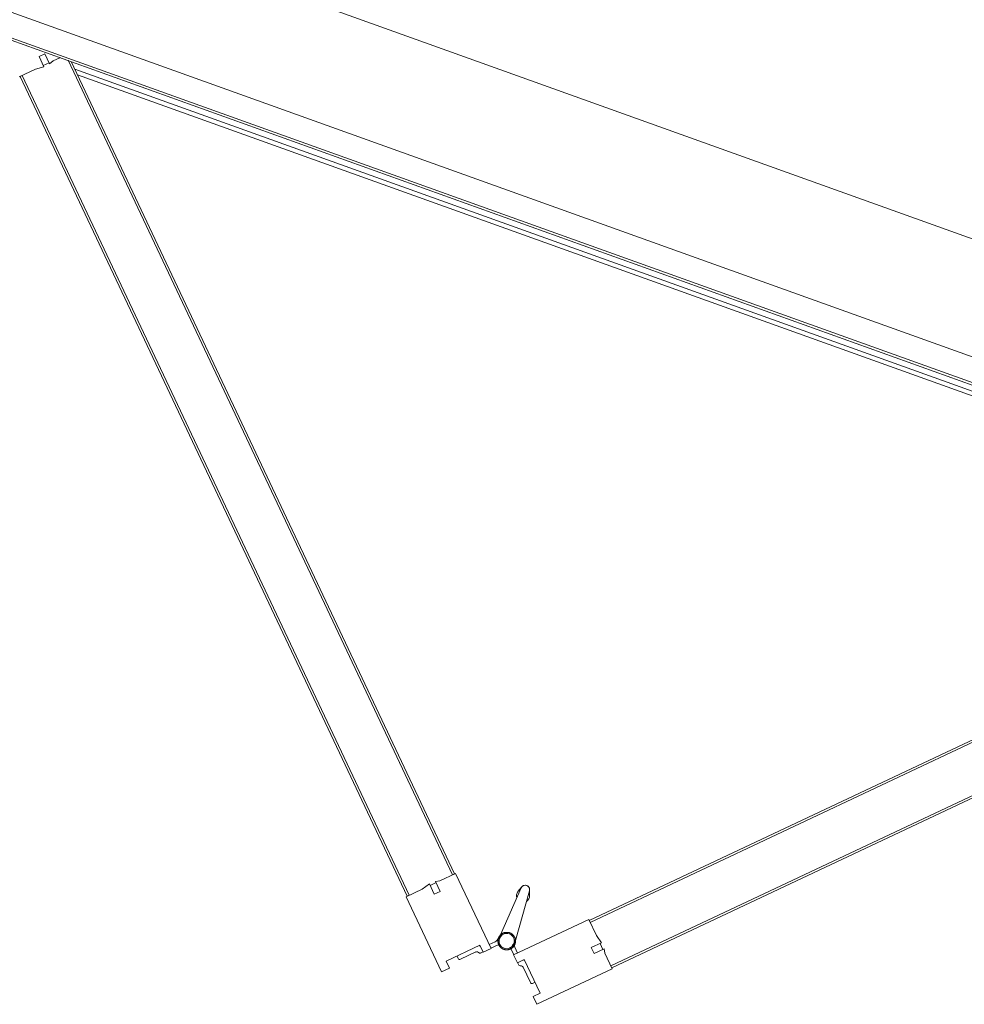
# Model space of a CAD drawing. Header units: millimetres. Extents: x 1512 to 2105, y 794 to 1149.
# Tile 9 of 256: x 1575.174 to 1576.038, y 1102.52 to 1103.42. Entities that reach past the tile are written whole.
import ezdxf

# ---------------------------------------------------------------- set-up
doc = ezdxf.new("R2010")
doc.units = ezdxf.units.MM
doc.layers.add('A-DOOR', color=31, linetype='Continuous', lineweight=9)

# ---------------------------------------------------------------- blocks, each defined once
blk = doc.blocks.new('5-panel_Bi-fold_external_door_10806 - Type 1-239811-زیرزمین')
at = {"layer": 'A-DOOR'}
for p, q in [((-1.53053, 0.69494), (-1.53619, 0.68928)), ((-1.47679, 0.6412), (-1.53053, 0.69494)), ((-1.62266, 0.69343), (-1.6764, 0.63969)), ((-1.61699, 0.68777), (-1.62266, 0.69343)), ((-1.62195, 0.68282), (-1.61699, 0.68777)), ((-1.53619, 0.68928), (-1.53124, 0.68433)), ((-1.59791, 0.65879), (-1.62195, 0.68282)), ((-1.61243, 0.67683), (-1.61419, 0.67507)), ((-1.61243, 0.67683), (-1.61419, 0.67507)), ((-1.61243, 0.67683), (-1.61419, 0.67507)), ((-1.5992, 0.66573), (-1.6103, 0.67683)), ((-1.53124, 0.68433), (-1.55527, 0.6603)), ((-1.54287, 0.67836), (-1.55398, 0.66725)), ((-1.53898, 0.67659), (-1.54075, 0.67836)), ((-1.53898, 0.67659), (-1.54075, 0.67836)), ((-1.53898, 0.67659), (-1.54075, 0.67836)), ((-1.64104, 0.60434), (-1.5873, 0.65808)), ((-1.59296, 0.66374), (-1.59791, 0.65879)), ((-1.59314, 0.66356), (-1.59456, 0.66499)), ((-1.5873, 0.65808), (-1.59296, 0.66374)), ((-1.58205, 0.65247), (-1.58748, 0.6579)), ((-1.56571, 0.65941), (-1.57126, 0.65386)), ((-1.56023, 0.66525), (-1.56589, 0.65959)), ((-1.56589, 0.65959), (-1.51215, 0.60585)), ((-1.55527, 0.6603), (-1.56023, 0.66525)), ((-1.55861, 0.66651), (-1.56005, 0.66507)), ((-1.59013, 0.65525), (-1.58585, 0.65096)), ((-1.57061, 0.65305), (-1.57081, 0.65331)), ((-1.57061, 0.65305), (-1.57081, 0.65331)), ((-1.57061, 0.65305), (-1.57081, 0.65331)), ((-1.57061, 0.65305), (-1.57081, 0.65331)), ((-1.57061, 0.65305), (-1.57081, 0.65331)), ((-1.57061, 0.65305), (-1.57081, 0.65331)), ((-1.57061, 0.65305), (-1.57081, 0.65331)), ((-1.57061, 0.65305), (-1.57081, 0.65331)), ((-1.57061, 0.65305), (-1.57081, 0.65331)), ((-1.56733, 0.65249), (-1.56306, 0.65676)), ((-1.6764, 0.63969), (-1.66524, 0.62854)), ((-1.58438, 0.64504), (-1.58108, 0.59801)), ((-1.57309, 0.59801), (-1.56979, 0.64504)), ((-1.48834, 0.62965), (-1.47679, 0.6412)), ((-1.47891, 0.63908), (-1.4775, 0.6405)), ((-1.4775, 0.6405), (-0.89117, 0.05416)), ((-1.67569, 0.63899), (-2.26202, 0.05265)), ((-1.67427, 0.63757), (-2.26061, 0.05124)), ((-1.67569, 0.63899), (-1.67427, 0.63757)), ((-1.66318, 0.62497), (-1.65606, 0.6321)), ((-1.65606, 0.6321), (-1.65182, 0.62785)), ((-1.47891, 0.63908), (-0.89258, 0.05275)), ((-1.66524, 0.62854), (-1.66318, 0.62497)), ((-1.66243, 0.62573), (-1.65819, 0.62148)), ((-1.65182, 0.62785), (-1.65918, 0.6205)), ((-1.50455, 0.62618), (-1.50031, 0.63043)), ((-1.49743, 0.61906), (-1.50455, 0.62618)), ((-1.50031, 0.63043), (-1.49295, 0.62307)), ((-1.49818, 0.61982), (-1.49394, 0.62406)), ((-1.49295, 0.62307), (-1.48834, 0.62965)), ((-1.65918, 0.6205), (-1.65259, 0.61589)), ((-1.65259, 0.61589), (-1.64104, 0.60434)), ((-1.51215, 0.60585), (-1.50099, 0.617)), ((-1.50099, 0.617), (-1.49743, 0.61906)), ((-1.64316, 0.60646), (-2.22393, 0.0257)), ((-1.64175, 0.60504), (-2.2211, 0.02569)), ((-1.64316, 0.60646), (-1.64175, 0.60504)), ((-1.51144, 0.60656), (-1.51003, 0.60797)), ((-1.51144, 0.60656), (-0.93035, 0.02546)), ((-1.51003, 0.60797), (-0.92752, 0.02546)), ((-1.58275, 0.6023), (-1.58086, 0.59696)), ((-1.58275, 0.6023), (-1.58108, 0.59801)), ((-1.58086, 0.59696), (-1.58275, 0.6023)), ((-1.58086, 0.59696), (-1.58096, 0.59743)), ((-1.57331, 0.59696), (-1.57142, 0.6023)), ((-1.57142, 0.6023), (-1.57331, 0.59696)), ((-1.57331, 0.59696), (-1.57321, 0.59743)), ((-1.57142, 0.6023), (-1.57309, 0.59801)), ((-0.89046, 0.05487), (-0.90201, 0.04332)), ((-0.89117, 0.05416), (-0.89258, 0.05275)), ((-0.90761, 0.03772), (-0.91185, 0.03348)), ((-0.90201, 0.04332), (-0.90859, 0.03871)), ((-0.90859, 0.03871), (-0.90124, 0.03136)), ((-2.21569, 0.0311), (-0.93598, 0.0311)), ((-0.93998, 0.0351), (-2.21169, 0.0351)), ((-0.91466, 0.03067), (-0.91987, 0.02546)), ((-0.9126, 0.03424), (-0.91466, 0.03067)), ((-0.90548, 0.02711), (-0.9126, 0.03424)), ((-0.90124, 0.03136), (-0.90548, 0.02711)), ((2.581, 0.0259), (-2.331, 0.0259)), ((2.581, 0.0237), (-2.331, 0.0237)), ((-2.331, 0.0016), (2.581, 0.0016)), ((-2.331, -0.1), (2.581, -0.1))]:
    blk.add_line(p, q, dxfattribs=at)
at = {"layer": 'A-DOOR', "flags": 128}
for points in [[(-1.57708, 0.65634), (-1.5774, 0.65634), (-1.57772, 0.65632), (-1.57804, 0.65629), (-1.57836, 0.65624), (-1.57867, 0.65618), (-1.57898, 0.65611), (-1.57929, 0.65603), (-1.5796, 0.65594), (-1.5799, 0.65583), (-1.5802, 0.65571), (-1.58049, 0.65558), (-1.58078, 0.65544), (-1.58106, 0.65529), (-1.58133, 0.65512), (-1.5816, 0.65495), (-1.58186, 0.65476), (-1.58211, 0.65456), (-1.58236, 0.65436), (-1.58259, 0.65414), (-1.58282, 0.65392), (-1.58304, 0.65368), (-1.58325, 0.65344), (-1.58345, 0.65319), (-1.58364, 0.65293), (-1.58381, 0.65266), (-1.58398, 0.65239), (-1.58414, 0.65211), (-1.58428, 0.65183), (-1.58442, 0.65154), (-1.58454, 0.65124), (-1.58465, 0.65094), (-1.58475, 0.65064), (-1.58483, 0.65033), (-1.58491, 0.65002), (-1.58497, 0.6497), (-1.58501, 0.64939), (-1.58505, 0.64907), (-1.58507, 0.64875), (-1.58508, 0.64843), (-1.58508, 0.64811), (-1.58506, 0.64779), (-1.58504, 0.64747), (-1.58499, 0.64715), (-1.58494, 0.64684), (-1.58487, 0.64652), (-1.58479, 0.64621), (-1.5847, 0.64591), (-1.5846, 0.64561), (-1.58448, 0.64531), (-1.58436, 0.64501), (-1.58422, 0.64473), (-1.58407, 0.64444), (-1.58391, 0.64417), (-1.58373, 0.6439), (-1.58355, 0.64363), (-1.58336, 0.64338), (-1.58315, 0.64313), (-1.58294, 0.64289), (-1.58272, 0.64266), (-1.58249, 0.64244), (-1.58225, 0.64223), (-1.582, 0.64203), (-1.58174, 0.64184), (-1.58148, 0.64166), (-1.58121, 0.64149), (-1.58093, 0.64133), (-1.58065, 0.64118), (-1.58036, 0.64104), (-1.58006, 0.64092), (-1.57976, 0.6408), (-1.57946, 0.6407), (-1.57915, 0.64061), (-1.57884, 0.64054), (-1.57853, 0.64047), (-1.57821, 0.64042), (-1.57789, 0.64038), (-1.57758, 0.64036), (-1.57726, 0.64034), (-1.57708, 0.64034)], [(-1.58454, 0.65124), (-1.58465, 0.65094), (-1.58475, 0.65064), (-1.58483, 0.65033), (-1.58491, 0.65002), (-1.58497, 0.6497), (-1.58501, 0.64939), (-1.58505, 0.64907), (-1.58507, 0.64875), (-1.58508, 0.64843), (-1.58508, 0.64811), (-1.58506, 0.64779), (-1.58504, 0.64747), (-1.58499, 0.64715), (-1.58494, 0.64684), (-1.58487, 0.64652), (-1.58479, 0.64621), (-1.5847, 0.64591), (-1.5846, 0.64561), (-1.58448, 0.64531)], [(-1.58454, 0.65124), (-1.58465, 0.65094), (-1.58475, 0.65064), (-1.58483, 0.65033), (-1.58491, 0.65002), (-1.58497, 0.6497), (-1.58501, 0.64939), (-1.58505, 0.64907), (-1.58507, 0.64875), (-1.58508, 0.64843), (-1.58508, 0.64811), (-1.58506, 0.64779), (-1.58504, 0.64747), (-1.58499, 0.64715), (-1.58494, 0.64684), (-1.58487, 0.64652), (-1.58479, 0.64621), (-1.5847, 0.64591), (-1.5846, 0.64561), (-1.58448, 0.64531)], [(-1.58454, 0.65124), (-1.58465, 0.65094), (-1.58475, 0.65064), (-1.58483, 0.65033), (-1.58491, 0.65002), (-1.58497, 0.6497), (-1.58501, 0.64939), (-1.58505, 0.64907), (-1.58507, 0.64875), (-1.58508, 0.64843), (-1.58508, 0.64811), (-1.58506, 0.64779), (-1.58504, 0.64747), (-1.58499, 0.64715), (-1.58494, 0.64684), (-1.58487, 0.64652), (-1.58479, 0.64621), (-1.5847, 0.64591), (-1.5846, 0.64561), (-1.58448, 0.64531)], [(-1.58454, 0.65124), (-1.58465, 0.65094), (-1.58475, 0.65064), (-1.58483, 0.65033), (-1.58491, 0.65002), (-1.58497, 0.6497), (-1.58501, 0.64939), (-1.58505, 0.64907), (-1.58507, 0.64875), (-1.58508, 0.64843), (-1.58508, 0.64811), (-1.58506, 0.64779), (-1.58504, 0.64747), (-1.58499, 0.64715), (-1.58494, 0.64684), (-1.58487, 0.64652), (-1.58479, 0.64621), (-1.5847, 0.64591), (-1.5846, 0.64561), (-1.58448, 0.64531)], [(-1.58454, 0.65124), (-1.58465, 0.65094), (-1.58475, 0.65064), (-1.58483, 0.65033), (-1.58491, 0.65002), (-1.58497, 0.6497), (-1.58501, 0.64939), (-1.58505, 0.64907), (-1.58507, 0.64875), (-1.58508, 0.64843), (-1.58508, 0.64811), (-1.58506, 0.64779), (-1.58504, 0.64747), (-1.58499, 0.64715), (-1.58494, 0.64684), (-1.58487, 0.64652), (-1.58479, 0.64621), (-1.5847, 0.64591), (-1.5846, 0.64561), (-1.58448, 0.64531)], [(-1.58454, 0.65124), (-1.58465, 0.65094), (-1.58475, 0.65064), (-1.58483, 0.65033), (-1.58491, 0.65002), (-1.58497, 0.6497), (-1.58501, 0.64939), (-1.58505, 0.64907), (-1.58507, 0.64875), (-1.58508, 0.64843), (-1.58508, 0.64811), (-1.58506, 0.64779), (-1.58504, 0.64747), (-1.58499, 0.64715), (-1.58494, 0.64684), (-1.58487, 0.64652), (-1.58479, 0.64621), (-1.5847, 0.64591), (-1.5846, 0.64561), (-1.58448, 0.64531), (-1.58436, 0.64501), (-1.58422, 0.64473), (-1.58407, 0.64444), (-1.58391, 0.64417), (-1.58373, 0.6439), (-1.58355, 0.64363), (-1.58336, 0.64338), (-1.58315, 0.64313), (-1.58294, 0.64289), (-1.58272, 0.64266), (-1.58249, 0.64244), (-1.58225, 0.64223), (-1.582, 0.64203), (-1.58174, 0.64184), (-1.58148, 0.64166), (-1.58121, 0.64149), (-1.58093, 0.64133), (-1.58065, 0.64118), (-1.58036, 0.64104)], [(-1.58454, 0.65124), (-1.58465, 0.65094), (-1.58475, 0.65064), (-1.58483, 0.65033), (-1.58491, 0.65002), (-1.58497, 0.6497), (-1.58501, 0.64939), (-1.58505, 0.64907), (-1.58507, 0.64875), (-1.58508, 0.64843), (-1.58508, 0.64811), (-1.58506, 0.64779), (-1.58504, 0.64747), (-1.58499, 0.64715), (-1.58494, 0.64684), (-1.58487, 0.64652), (-1.58479, 0.64621), (-1.5847, 0.64591), (-1.5846, 0.64561), (-1.58448, 0.64531), (-1.58436, 0.64501), (-1.58422, 0.64473), (-1.58407, 0.64444), (-1.58391, 0.64417), (-1.58373, 0.6439), (-1.58355, 0.64363), (-1.58336, 0.64338), (-1.58315, 0.64313), (-1.58294, 0.64289), (-1.58272, 0.64266), (-1.58249, 0.64244), (-1.58225, 0.64223), (-1.582, 0.64203), (-1.58174, 0.64184), (-1.58148, 0.64166), (-1.58121, 0.64149), (-1.58093, 0.64133), (-1.58065, 0.64118), (-1.58036, 0.64104)], [(-1.58454, 0.65124), (-1.58465, 0.65094), (-1.58475, 0.65064), (-1.58483, 0.65033), (-1.58491, 0.65002), (-1.58497, 0.6497), (-1.58501, 0.64939), (-1.58505, 0.64907), (-1.58507, 0.64875), (-1.58508, 0.64843), (-1.58508, 0.64811), (-1.58506, 0.64779), (-1.58504, 0.64747), (-1.58499, 0.64715), (-1.58494, 0.64684), (-1.58487, 0.64652), (-1.58479, 0.64621), (-1.5847, 0.64591), (-1.5846, 0.64561), (-1.58448, 0.64531), (-1.58436, 0.64501), (-1.58422, 0.64473), (-1.58407, 0.64444), (-1.58391, 0.64417), (-1.58373, 0.6439), (-1.58355, 0.64363), (-1.58336, 0.64338), (-1.58315, 0.64313), (-1.58294, 0.64289), (-1.58272, 0.64266), (-1.58249, 0.64244), (-1.58225, 0.64223), (-1.582, 0.64203), (-1.58174, 0.64184), (-1.58148, 0.64166), (-1.58121, 0.64149), (-1.58093, 0.64133), (-1.58065, 0.64118), (-1.58036, 0.64104)], [(-1.58454, 0.65124), (-1.58465, 0.65094), (-1.58475, 0.65064), (-1.58483, 0.65033), (-1.58491, 0.65002), (-1.58497, 0.6497), (-1.58501, 0.64939), (-1.58505, 0.64907), (-1.58507, 0.64875), (-1.58508, 0.64843), (-1.58508, 0.64811), (-1.58506, 0.64779), (-1.58504, 0.64747), (-1.58499, 0.64715), (-1.58494, 0.64684), (-1.58487, 0.64652), (-1.58479, 0.64621), (-1.5847, 0.64591), (-1.5846, 0.64561), (-1.58448, 0.64531), (-1.58436, 0.64501), (-1.58422, 0.64473), (-1.58407, 0.64444), (-1.58391, 0.64417), (-1.58373, 0.6439), (-1.58355, 0.64363), (-1.58336, 0.64338), (-1.58315, 0.64313), (-1.58294, 0.64289), (-1.58272, 0.64266), (-1.58249, 0.64244), (-1.58225, 0.64223), (-1.582, 0.64203), (-1.58174, 0.64184), (-1.58148, 0.64166), (-1.58121, 0.64149), (-1.58093, 0.64133), (-1.58065, 0.64118), (-1.58036, 0.64104)], [(-1.58454, 0.65124), (-1.58465, 0.65094), (-1.58475, 0.65064), (-1.58483, 0.65033), (-1.58491, 0.65002), (-1.58497, 0.6497), (-1.58501, 0.64939), (-1.58505, 0.64907), (-1.58507, 0.64875), (-1.58508, 0.64843), (-1.58508, 0.64811), (-1.58506, 0.64779), (-1.58504, 0.64747), (-1.58499, 0.64715), (-1.58494, 0.64684), (-1.58487, 0.64652), (-1.58479, 0.64621), (-1.5847, 0.64591), (-1.5846, 0.64561), (-1.58448, 0.64531)], [(-1.58454, 0.65124), (-1.58465, 0.65094), (-1.58475, 0.65064), (-1.58483, 0.65033), (-1.58491, 0.65002), (-1.58497, 0.6497), (-1.58501, 0.64939), (-1.58505, 0.64907), (-1.58507, 0.64875), (-1.58508, 0.64843), (-1.58508, 0.64811), (-1.58506, 0.64779), (-1.58504, 0.64747), (-1.58499, 0.64715), (-1.58494, 0.64684), (-1.58487, 0.64652), (-1.58479, 0.64621), (-1.5847, 0.64591), (-1.5846, 0.64561), (-1.58448, 0.64531)], [(-1.58454, 0.65124), (-1.58465, 0.65094), (-1.58475, 0.65064), (-1.58483, 0.65033), (-1.58491, 0.65002), (-1.58497, 0.6497), (-1.58501, 0.64939), (-1.58505, 0.64907), (-1.58507, 0.64875), (-1.58508, 0.64843), (-1.58508, 0.64811), (-1.58506, 0.64779), (-1.58504, 0.64747), (-1.58499, 0.64715), (-1.58494, 0.64684), (-1.58487, 0.64652), (-1.58479, 0.64621), (-1.5847, 0.64591), (-1.5846, 0.64561), (-1.58448, 0.64531)], [(-1.58454, 0.65124), (-1.58465, 0.65094), (-1.58475, 0.65064), (-1.58483, 0.65033), (-1.58491, 0.65002), (-1.58497, 0.6497), (-1.58501, 0.64939), (-1.58505, 0.64907), (-1.58507, 0.64875), (-1.58508, 0.64843), (-1.58508, 0.64811), (-1.58506, 0.64779), (-1.58504, 0.64747), (-1.58499, 0.64715), (-1.58494, 0.64684), (-1.58487, 0.64652), (-1.58479, 0.64621), (-1.5847, 0.64591), (-1.5846, 0.64561), (-1.58448, 0.64531)], [(-1.5774, 0.65634), (-1.57772, 0.65632), (-1.57804, 0.65629), (-1.57836, 0.65624), (-1.57867, 0.65618), (-1.57898, 0.65611), (-1.57929, 0.65603), (-1.5796, 0.65594), (-1.5799, 0.65583), (-1.5802, 0.65571), (-1.58049, 0.65558), (-1.58078, 0.65544), (-1.58106, 0.65529), (-1.58133, 0.65512), (-1.5816, 0.65495), (-1.58186, 0.65476), (-1.58211, 0.65456), (-1.58236, 0.65436), (-1.58259, 0.65414), (-1.58282, 0.65392), (-1.58304, 0.65368)], [(-1.5774, 0.65634), (-1.57772, 0.65632), (-1.57804, 0.65629), (-1.57836, 0.65624), (-1.57867, 0.65618), (-1.57898, 0.65611), (-1.57929, 0.65603), (-1.5796, 0.65594), (-1.5799, 0.65583), (-1.5802, 0.65571), (-1.58049, 0.65558), (-1.58078, 0.65544), (-1.58106, 0.65529), (-1.58133, 0.65512), (-1.5816, 0.65495), (-1.58186, 0.65476), (-1.58211, 0.65456), (-1.58236, 0.65436), (-1.58259, 0.65414), (-1.58282, 0.65392), (-1.58304, 0.65368)], [(-1.5774, 0.65634), (-1.57772, 0.65632), (-1.57804, 0.65629), (-1.57836, 0.65624), (-1.57867, 0.65618), (-1.57898, 0.65611), (-1.57929, 0.65603), (-1.5796, 0.65594), (-1.5799, 0.65583), (-1.5802, 0.65571), (-1.58049, 0.65558), (-1.58078, 0.65544), (-1.58106, 0.65529), (-1.58133, 0.65512), (-1.5816, 0.65495), (-1.58186, 0.65476), (-1.58211, 0.65456), (-1.58236, 0.65436), (-1.58259, 0.65414), (-1.58282, 0.65392), (-1.58304, 0.65368)], [(-1.5774, 0.65634), (-1.57772, 0.65632), (-1.57804, 0.65629), (-1.57836, 0.65624), (-1.57867, 0.65618), (-1.57898, 0.65611), (-1.57929, 0.65603), (-1.5796, 0.65594), (-1.5799, 0.65583), (-1.5802, 0.65571), (-1.58049, 0.65558), (-1.58078, 0.65544), (-1.58106, 0.65529), (-1.58133, 0.65512), (-1.5816, 0.65495), (-1.58186, 0.65476), (-1.58211, 0.65456), (-1.58236, 0.65436), (-1.58259, 0.65414), (-1.58282, 0.65392), (-1.58304, 0.65368)], [(-1.5774, 0.65634), (-1.57772, 0.65632), (-1.57804, 0.65629), (-1.57836, 0.65624), (-1.57867, 0.65618), (-1.57898, 0.65611), (-1.57929, 0.65603), (-1.5796, 0.65594), (-1.5799, 0.65583), (-1.5802, 0.65571), (-1.58049, 0.65558), (-1.58078, 0.65544), (-1.58106, 0.65529), (-1.58133, 0.65512), (-1.5816, 0.65495), (-1.58186, 0.65476), (-1.58211, 0.65456), (-1.58236, 0.65436), (-1.58259, 0.65414), (-1.58282, 0.65392), (-1.58304, 0.65368)], [(-1.57708, 0.65634), (-1.5774, 0.65634), (-1.57772, 0.65632), (-1.57804, 0.65629), (-1.57836, 0.65624), (-1.57867, 0.65618), (-1.57898, 0.65611), (-1.57929, 0.65603), (-1.5796, 0.65594), (-1.5799, 0.65583), (-1.5802, 0.65571), (-1.58049, 0.65558), (-1.58078, 0.65544), (-1.58106, 0.65529), (-1.58133, 0.65512), (-1.5816, 0.65495), (-1.58186, 0.65476), (-1.58211, 0.65456), (-1.58236, 0.65436), (-1.58259, 0.65414), (-1.58282, 0.65392), (-1.58304, 0.65368)], [(-1.57708, 0.65634), (-1.5774, 0.65634), (-1.57772, 0.65632), (-1.57804, 0.65629), (-1.57836, 0.65624), (-1.57867, 0.65618), (-1.57898, 0.65611), (-1.57929, 0.65603), (-1.5796, 0.65594), (-1.5799, 0.65583), (-1.5802, 0.65571), (-1.58049, 0.65558), (-1.58078, 0.65544), (-1.58106, 0.65529), (-1.58133, 0.65512), (-1.5816, 0.65495), (-1.58186, 0.65476), (-1.58211, 0.65456), (-1.58236, 0.65436), (-1.58259, 0.65414), (-1.58282, 0.65392), (-1.58304, 0.65368)], [(-1.57708, 0.65634), (-1.5774, 0.65634), (-1.57772, 0.65632), (-1.57804, 0.65629), (-1.57836, 0.65624), (-1.57867, 0.65618), (-1.57898, 0.65611), (-1.57929, 0.65603), (-1.5796, 0.65594), (-1.5799, 0.65583), (-1.5802, 0.65571), (-1.58049, 0.65558), (-1.58078, 0.65544), (-1.58106, 0.65529), (-1.58133, 0.65512), (-1.5816, 0.65495), (-1.58186, 0.65476), (-1.58211, 0.65456), (-1.58236, 0.65436), (-1.58259, 0.65414), (-1.58282, 0.65392), (-1.58304, 0.65368)], [(-1.57708, 0.65634), (-1.5774, 0.65634), (-1.57772, 0.65632), (-1.57804, 0.65629), (-1.57836, 0.65624), (-1.57867, 0.65618), (-1.57898, 0.65611), (-1.57929, 0.65603), (-1.5796, 0.65594), (-1.5799, 0.65583), (-1.5802, 0.65571), (-1.58049, 0.65558), (-1.58078, 0.65544), (-1.58106, 0.65529), (-1.58133, 0.65512), (-1.5816, 0.65495), (-1.58186, 0.65476), (-1.58211, 0.65456), (-1.58236, 0.65436), (-1.58259, 0.65414), (-1.58282, 0.65392), (-1.58304, 0.65368)], [(-1.5774, 0.65634), (-1.57772, 0.65632), (-1.57804, 0.65629), (-1.57836, 0.65624), (-1.57867, 0.65618), (-1.57898, 0.65611), (-1.57929, 0.65603), (-1.5796, 0.65594), (-1.5799, 0.65583), (-1.5802, 0.65571), (-1.58049, 0.65558), (-1.58078, 0.65544), (-1.58106, 0.65529), (-1.58133, 0.65512), (-1.5816, 0.65495), (-1.58186, 0.65476), (-1.58211, 0.65456), (-1.58236, 0.65436), (-1.58259, 0.65414), (-1.58282, 0.65392), (-1.58304, 0.65368)], [(-1.5774, 0.65634), (-1.57772, 0.65632), (-1.57804, 0.65629), (-1.57836, 0.65624), (-1.57867, 0.65618), (-1.57898, 0.65611), (-1.57929, 0.65603), (-1.5796, 0.65594), (-1.5799, 0.65583), (-1.5802, 0.65571), (-1.58049, 0.65558), (-1.58078, 0.65544), (-1.58106, 0.65529), (-1.58133, 0.65512), (-1.5816, 0.65495), (-1.58186, 0.65476), (-1.58211, 0.65456), (-1.58236, 0.65436), (-1.58259, 0.65414), (-1.58282, 0.65392), (-1.58304, 0.65368)], [(-1.5774, 0.65634), (-1.57772, 0.65632), (-1.57804, 0.65629), (-1.57836, 0.65624), (-1.57867, 0.65618), (-1.57898, 0.65611), (-1.57929, 0.65603), (-1.5796, 0.65594), (-1.5799, 0.65583), (-1.5802, 0.65571), (-1.58049, 0.65558), (-1.58078, 0.65544), (-1.58106, 0.65529), (-1.58133, 0.65512), (-1.5816, 0.65495), (-1.58186, 0.65476), (-1.58211, 0.65456), (-1.58236, 0.65436), (-1.58259, 0.65414), (-1.58282, 0.65392), (-1.58304, 0.65368)], [(-1.5774, 0.65634), (-1.57772, 0.65632), (-1.57804, 0.65629), (-1.57836, 0.65624), (-1.57867, 0.65618), (-1.57898, 0.65611), (-1.57929, 0.65603), (-1.5796, 0.65594), (-1.5799, 0.65583), (-1.5802, 0.65571), (-1.58049, 0.65558), (-1.58078, 0.65544), (-1.58106, 0.65529), (-1.58133, 0.65512), (-1.5816, 0.65495), (-1.58186, 0.65476), (-1.58211, 0.65456), (-1.58236, 0.65436), (-1.58259, 0.65414), (-1.58282, 0.65392), (-1.58304, 0.65368)], [(-1.57122, 0.65379), (-1.57145, 0.65402), (-1.57168, 0.65424), (-1.57192, 0.65445), (-1.57217, 0.65465), (-1.57242, 0.65485), (-1.57269, 0.65503), (-1.57296, 0.6552), (-1.57324, 0.65536), (-1.57352, 0.65551), (-1.57381, 0.65564), (-1.5741, 0.65577), (-1.5744, 0.65588), (-1.57471, 0.65598), (-1.57501, 0.65607), (-1.57532, 0.65615), (-1.57564, 0.65621), (-1.57595, 0.65626), (-1.57627, 0.6563), (-1.57659, 0.65633), (-1.57691, 0.65634), (-1.57708, 0.65634)], [(-1.57708, 0.64034), (-1.57676, 0.64035), (-1.57644, 0.64037), (-1.57613, 0.6404), (-1.57581, 0.64044), (-1.57549, 0.6405), (-1.57518, 0.64057), (-1.57487, 0.64065), (-1.57457, 0.64075), (-1.57426, 0.64086), (-1.57397, 0.64097), (-1.57368, 0.6411), (-1.57339, 0.64125), (-1.57311, 0.6414), (-1.57283, 0.64156), (-1.57257, 0.64174), (-1.57231, 0.64193), (-1.57205, 0.64212), (-1.57181, 0.64233), (-1.57157, 0.64254), (-1.57134, 0.64277), (-1.57113, 0.643), (-1.57092, 0.64325), (-1.57072, 0.6435), (-1.57053, 0.64375), (-1.57035, 0.64402), (-1.57018, 0.64429), (-1.57003, 0.64457), (-1.56988, 0.64486), (-1.56975, 0.64515), (-1.56963, 0.64544), (-1.56952, 0.64574), (-1.56942, 0.64605), (-1.56933, 0.64636), (-1.56926, 0.64667), (-1.5692, 0.64698), (-1.56915, 0.6473), (-1.56912, 0.64762), (-1.56909, 0.64794), (-1.56908, 0.64826), (-1.56909, 0.64858), (-1.5691, 0.6489), (-1.56913, 0.64921), (-1.56917, 0.64953), (-1.56923, 0.64985), (-1.56929, 0.65016), (-1.56937, 0.65047), (-1.56946, 0.65078), (-1.56957, 0.65108), (-1.56968, 0.65138), (-1.56981, 0.65167), (-1.56995, 0.65196), (-1.5701, 0.65224), (-1.57026, 0.65252), (-1.57043, 0.65279), (-1.57061, 0.65305), (-1.57081, 0.65331), (-1.57101, 0.65355), (-1.57122, 0.65379), (-1.57145, 0.65402), (-1.57168, 0.65424), (-1.57192, 0.65445), (-1.57217, 0.65465), (-1.57242, 0.65485), (-1.57269, 0.65503), (-1.57296, 0.6552), (-1.57324, 0.65536), (-1.57352, 0.65551), (-1.57381, 0.65564), (-1.5741, 0.65577), (-1.5744, 0.65588), (-1.57471, 0.65598), (-1.57501, 0.65607), (-1.57532, 0.65615), (-1.57564, 0.65621), (-1.57595, 0.65626), (-1.57627, 0.6563), (-1.57659, 0.65633), (-1.57691, 0.65634), (-1.57708, 0.65634)], [(-1.57122, 0.65379), (-1.57145, 0.65402), (-1.57168, 0.65424), (-1.57192, 0.65445), (-1.57217, 0.65465), (-1.57242, 0.65485), (-1.57269, 0.65503), (-1.57296, 0.6552), (-1.57324, 0.65536), (-1.57352, 0.65551), (-1.57381, 0.65564), (-1.5741, 0.65577), (-1.5744, 0.65588), (-1.57471, 0.65598), (-1.57501, 0.65607), (-1.57532, 0.65615), (-1.57564, 0.65621), (-1.57595, 0.65626), (-1.57627, 0.6563), (-1.57659, 0.65633), (-1.57691, 0.65634), (-1.57708, 0.65634)], [(-1.57122, 0.65379), (-1.57145, 0.65402), (-1.57168, 0.65424), (-1.57192, 0.65445), (-1.57217, 0.65465), (-1.57242, 0.65485), (-1.57269, 0.65503), (-1.57296, 0.6552), (-1.57324, 0.65536), (-1.57352, 0.65551), (-1.57381, 0.65564), (-1.5741, 0.65577), (-1.5744, 0.65588), (-1.57471, 0.65598), (-1.57501, 0.65607), (-1.57532, 0.65615), (-1.57564, 0.65621), (-1.57595, 0.65626), (-1.57627, 0.6563), (-1.57659, 0.65633), (-1.57691, 0.65634), (-1.57708, 0.65634)], [(-1.57122, 0.65379), (-1.57145, 0.65402), (-1.57168, 0.65424), (-1.57192, 0.65445), (-1.57217, 0.65465), (-1.57242, 0.65485), (-1.57269, 0.65503), (-1.57296, 0.6552), (-1.57324, 0.65536), (-1.57352, 0.65551), (-1.57381, 0.65564), (-1.5741, 0.65577), (-1.5744, 0.65588), (-1.57471, 0.65598), (-1.57501, 0.65607), (-1.57532, 0.65615), (-1.57564, 0.65621), (-1.57595, 0.65626), (-1.57627, 0.6563), (-1.57659, 0.65633), (-1.57691, 0.65634), (-1.57708, 0.65634)], [(-1.57708, 0.64034), (-1.57676, 0.64035), (-1.57644, 0.64037), (-1.57613, 0.6404), (-1.57581, 0.64044), (-1.57549, 0.6405), (-1.57518, 0.64057), (-1.57487, 0.64065), (-1.57457, 0.64075), (-1.57426, 0.64086), (-1.57397, 0.64097), (-1.57368, 0.6411), (-1.57339, 0.64125), (-1.57311, 0.6414), (-1.57283, 0.64156), (-1.57257, 0.64174), (-1.57231, 0.64193), (-1.57205, 0.64212), (-1.57181, 0.64233), (-1.57157, 0.64254), (-1.57134, 0.64277), (-1.57113, 0.643), (-1.57092, 0.64325), (-1.57072, 0.6435), (-1.57053, 0.64375), (-1.57035, 0.64402), (-1.57018, 0.64429), (-1.57003, 0.64457), (-1.56988, 0.64486), (-1.56975, 0.64515), (-1.56963, 0.64544), (-1.56952, 0.64574), (-1.56942, 0.64605), (-1.56933, 0.64636), (-1.56926, 0.64667), (-1.5692, 0.64698), (-1.56915, 0.6473), (-1.56912, 0.64762), (-1.56909, 0.64794), (-1.56908, 0.64826), (-1.56909, 0.64858), (-1.5691, 0.6489), (-1.56913, 0.64921), (-1.56917, 0.64953), (-1.56923, 0.64985), (-1.56929, 0.65016), (-1.56937, 0.65047), (-1.56946, 0.65078), (-1.56957, 0.65108), (-1.56968, 0.65138), (-1.56981, 0.65167), (-1.56995, 0.65196), (-1.5701, 0.65224), (-1.57026, 0.65252), (-1.57043, 0.65279), (-1.57061, 0.65305), (-1.57081, 0.65331)], [(-1.57708, 0.64034), (-1.57676, 0.64035), (-1.57644, 0.64037), (-1.57613, 0.6404), (-1.57581, 0.64044), (-1.57549, 0.6405), (-1.57518, 0.64057), (-1.57487, 0.64065), (-1.57457, 0.64075), (-1.57426, 0.64086), (-1.57397, 0.64097), (-1.57368, 0.6411), (-1.57339, 0.64125), (-1.57311, 0.6414), (-1.57283, 0.64156), (-1.57257, 0.64174), (-1.57231, 0.64193), (-1.57205, 0.64212), (-1.57181, 0.64233), (-1.57157, 0.64254), (-1.57134, 0.64277), (-1.57113, 0.643), (-1.57092, 0.64325), (-1.57072, 0.6435), (-1.57053, 0.64375), (-1.57035, 0.64402), (-1.57018, 0.64429), (-1.57003, 0.64457), (-1.56988, 0.64486), (-1.56975, 0.64515), (-1.56963, 0.64544), (-1.56952, 0.64574), (-1.56942, 0.64605), (-1.56933, 0.64636), (-1.56926, 0.64667), (-1.5692, 0.64698), (-1.56915, 0.6473), (-1.56912, 0.64762), (-1.56909, 0.64794), (-1.56908, 0.64826), (-1.56909, 0.64858), (-1.5691, 0.6489), (-1.56913, 0.64921), (-1.56917, 0.64953), (-1.56923, 0.64985), (-1.56929, 0.65016), (-1.56937, 0.65047), (-1.56946, 0.65078), (-1.56957, 0.65108), (-1.56968, 0.65138), (-1.56981, 0.65167), (-1.56995, 0.65196), (-1.5701, 0.65224), (-1.57026, 0.65252), (-1.57043, 0.65279), (-1.57061, 0.65305), (-1.57081, 0.65331)], [(-1.57708, 0.64034), (-1.57676, 0.64035), (-1.57644, 0.64037), (-1.57613, 0.6404), (-1.57581, 0.64044), (-1.57549, 0.6405), (-1.57518, 0.64057), (-1.57487, 0.64065), (-1.57457, 0.64075), (-1.57426, 0.64086), (-1.57397, 0.64097), (-1.57368, 0.6411), (-1.57339, 0.64125), (-1.57311, 0.6414), (-1.57283, 0.64156), (-1.57257, 0.64174), (-1.57231, 0.64193), (-1.57205, 0.64212), (-1.57181, 0.64233), (-1.57157, 0.64254), (-1.57134, 0.64277), (-1.57113, 0.643), (-1.57092, 0.64325), (-1.57072, 0.6435), (-1.57053, 0.64375), (-1.57035, 0.64402), (-1.57018, 0.64429), (-1.57003, 0.64457), (-1.56988, 0.64486), (-1.56975, 0.64515), (-1.56963, 0.64544), (-1.56952, 0.64574), (-1.56942, 0.64605), (-1.56933, 0.64636), (-1.56926, 0.64667), (-1.5692, 0.64698), (-1.56915, 0.6473), (-1.56912, 0.64762), (-1.56909, 0.64794), (-1.56908, 0.64826), (-1.56909, 0.64858), (-1.5691, 0.6489), (-1.56913, 0.64921), (-1.56917, 0.64953), (-1.56923, 0.64985), (-1.56929, 0.65016), (-1.56937, 0.65047), (-1.56946, 0.65078), (-1.56957, 0.65108), (-1.56968, 0.65138), (-1.56981, 0.65167), (-1.56995, 0.65196), (-1.5701, 0.65224), (-1.57026, 0.65252), (-1.57043, 0.65279), (-1.57061, 0.65305), (-1.57081, 0.65331)], [(-1.57708, 0.64034), (-1.57676, 0.64035), (-1.57644, 0.64037), (-1.57613, 0.6404), (-1.57581, 0.64044), (-1.57549, 0.6405), (-1.57518, 0.64057), (-1.57487, 0.64065), (-1.57457, 0.64075), (-1.57426, 0.64086), (-1.57397, 0.64097), (-1.57368, 0.6411), (-1.57339, 0.64125), (-1.57311, 0.6414), (-1.57283, 0.64156), (-1.57257, 0.64174), (-1.57231, 0.64193), (-1.57205, 0.64212), (-1.57181, 0.64233), (-1.57157, 0.64254), (-1.57134, 0.64277), (-1.57113, 0.643), (-1.57092, 0.64325), (-1.57072, 0.6435), (-1.57053, 0.64375), (-1.57035, 0.64402), (-1.57018, 0.64429), (-1.57003, 0.64457), (-1.56988, 0.64486), (-1.56975, 0.64515), (-1.56963, 0.64544), (-1.56952, 0.64574), (-1.56942, 0.64605), (-1.56933, 0.64636), (-1.56926, 0.64667), (-1.5692, 0.64698), (-1.56915, 0.6473), (-1.56912, 0.64762), (-1.56909, 0.64794), (-1.56908, 0.64826), (-1.56909, 0.64858), (-1.5691, 0.6489), (-1.56913, 0.64921), (-1.56917, 0.64953), (-1.56923, 0.64985), (-1.56929, 0.65016), (-1.56937, 0.65047), (-1.56946, 0.65078), (-1.56957, 0.65108), (-1.56968, 0.65138), (-1.56981, 0.65167), (-1.56995, 0.65196), (-1.5701, 0.65224), (-1.57026, 0.65252), (-1.57043, 0.65279), (-1.57061, 0.65305), (-1.57081, 0.65331)], [(-1.5741, 0.65577), (-1.5744, 0.65588), (-1.57471, 0.65598), (-1.57501, 0.65607), (-1.57532, 0.65615), (-1.57564, 0.65621), (-1.57595, 0.65626), (-1.57627, 0.6563), (-1.57659, 0.65633)], [(-1.5741, 0.65577), (-1.5744, 0.65588), (-1.57471, 0.65598), (-1.57501, 0.65607), (-1.57532, 0.65615), (-1.57564, 0.65621), (-1.57595, 0.65626), (-1.57627, 0.6563), (-1.57659, 0.65633)], [(-1.5741, 0.65577), (-1.5744, 0.65588), (-1.57471, 0.65598), (-1.57501, 0.65607), (-1.57532, 0.65615), (-1.57564, 0.65621), (-1.57595, 0.65626), (-1.57627, 0.6563), (-1.57659, 0.65633)], [(-1.5741, 0.65577), (-1.5744, 0.65588), (-1.57471, 0.65598), (-1.57501, 0.65607), (-1.57532, 0.65615), (-1.57564, 0.65621), (-1.57595, 0.65626), (-1.57627, 0.6563), (-1.57659, 0.65633)], [(-1.5741, 0.65577), (-1.5744, 0.65588), (-1.57471, 0.65598), (-1.57501, 0.65607), (-1.57532, 0.65615), (-1.57564, 0.65621), (-1.57595, 0.65626), (-1.57627, 0.6563), (-1.57659, 0.65633)], [(-1.5741, 0.65577), (-1.5744, 0.65588), (-1.57471, 0.65598), (-1.57501, 0.65607), (-1.57532, 0.65615), (-1.57564, 0.65621), (-1.57595, 0.65626), (-1.57627, 0.6563), (-1.57659, 0.65633)], [(-1.5741, 0.65577), (-1.5744, 0.65588), (-1.57471, 0.65598), (-1.57501, 0.65607), (-1.57532, 0.65615), (-1.57564, 0.65621), (-1.57595, 0.65626), (-1.57627, 0.6563), (-1.57659, 0.65633)], [(-1.5741, 0.65577), (-1.5744, 0.65588), (-1.57471, 0.65598), (-1.57501, 0.65607), (-1.57532, 0.65615), (-1.57564, 0.65621), (-1.57595, 0.65626), (-1.57627, 0.6563), (-1.57659, 0.65633)], [(-1.5741, 0.65577), (-1.5744, 0.65588), (-1.57471, 0.65598), (-1.57501, 0.65607), (-1.57532, 0.65615), (-1.57564, 0.65621), (-1.57595, 0.65626), (-1.57627, 0.6563), (-1.57659, 0.65633)], [(-1.57122, 0.65379), (-1.57145, 0.65402), (-1.57168, 0.65424), (-1.57192, 0.65445), (-1.57217, 0.65465), (-1.57242, 0.65485), (-1.57269, 0.65503), (-1.57296, 0.6552), (-1.57324, 0.65536), (-1.57352, 0.65551), (-1.57381, 0.65564)], [(-1.57122, 0.65379), (-1.57145, 0.65402), (-1.57168, 0.65424), (-1.57192, 0.65445), (-1.57217, 0.65465), (-1.57242, 0.65485), (-1.57269, 0.65503), (-1.57296, 0.6552), (-1.57324, 0.65536), (-1.57352, 0.65551), (-1.57381, 0.65564)], [(-1.57122, 0.65379), (-1.57145, 0.65402), (-1.57168, 0.65424), (-1.57192, 0.65445), (-1.57217, 0.65465), (-1.57242, 0.65485), (-1.57269, 0.65503), (-1.57296, 0.6552), (-1.57324, 0.65536), (-1.57352, 0.65551), (-1.57381, 0.65564)], [(-1.57122, 0.65379), (-1.57145, 0.65402), (-1.57168, 0.65424), (-1.57192, 0.65445), (-1.57217, 0.65465), (-1.57242, 0.65485), (-1.57269, 0.65503), (-1.57296, 0.6552), (-1.57324, 0.65536), (-1.57352, 0.65551), (-1.57381, 0.65564)], [(-1.57122, 0.65379), (-1.57145, 0.65402), (-1.57168, 0.65424), (-1.57192, 0.65445), (-1.57217, 0.65465), (-1.57242, 0.65485), (-1.57269, 0.65503), (-1.57296, 0.6552), (-1.57324, 0.65536), (-1.57352, 0.65551), (-1.57381, 0.65564)], [(-1.57122, 0.65379), (-1.57145, 0.65402), (-1.57168, 0.65424), (-1.57192, 0.65445), (-1.57217, 0.65465), (-1.57242, 0.65485), (-1.57269, 0.65503), (-1.57296, 0.6552), (-1.57324, 0.65536), (-1.57352, 0.65551), (-1.57381, 0.65564)], [(-1.57122, 0.65379), (-1.57145, 0.65402), (-1.57168, 0.65424), (-1.57192, 0.65445), (-1.57217, 0.65465), (-1.57242, 0.65485), (-1.57269, 0.65503), (-1.57296, 0.6552), (-1.57324, 0.65536), (-1.57352, 0.65551), (-1.57381, 0.65564)], [(-1.57122, 0.65379), (-1.57145, 0.65402), (-1.57168, 0.65424), (-1.57192, 0.65445), (-1.57217, 0.65465), (-1.57242, 0.65485), (-1.57269, 0.65503), (-1.57296, 0.6552), (-1.57324, 0.65536), (-1.57352, 0.65551), (-1.57381, 0.65564)], [(-1.57122, 0.65379), (-1.57145, 0.65402), (-1.57168, 0.65424), (-1.57192, 0.65445), (-1.57217, 0.65465), (-1.57242, 0.65485), (-1.57269, 0.65503), (-1.57296, 0.6552), (-1.57324, 0.65536), (-1.57352, 0.65551), (-1.57381, 0.65564)], [(-1.56963, 0.64544), (-1.56952, 0.64574), (-1.56942, 0.64605), (-1.56933, 0.64636), (-1.56926, 0.64667), (-1.5692, 0.64698), (-1.56915, 0.6473), (-1.56912, 0.64762), (-1.56909, 0.64794), (-1.56908, 0.64826), (-1.56909, 0.64858), (-1.5691, 0.6489), (-1.56913, 0.64921), (-1.56917, 0.64953), (-1.56923, 0.64985), (-1.56929, 0.65016), (-1.56937, 0.65047), (-1.56946, 0.65078), (-1.56957, 0.65108), (-1.56968, 0.65138), (-1.56981, 0.65167), (-1.56995, 0.65196), (-1.5701, 0.65224), (-1.57026, 0.65252)], [(-1.56963, 0.64544), (-1.56952, 0.64574), (-1.56942, 0.64605), (-1.56933, 0.64636), (-1.56926, 0.64667), (-1.5692, 0.64698), (-1.56915, 0.6473), (-1.56912, 0.64762), (-1.56909, 0.64794), (-1.56908, 0.64826), (-1.56909, 0.64858), (-1.5691, 0.6489), (-1.56913, 0.64921), (-1.56917, 0.64953), (-1.56923, 0.64985), (-1.56929, 0.65016), (-1.56937, 0.65047), (-1.56946, 0.65078), (-1.56957, 0.65108), (-1.56968, 0.65138), (-1.56981, 0.65167), (-1.56995, 0.65196)], [(-1.56963, 0.64544), (-1.56952, 0.64574), (-1.56942, 0.64605), (-1.56933, 0.64636), (-1.56926, 0.64667), (-1.5692, 0.64698), (-1.56915, 0.6473), (-1.56912, 0.64762), (-1.56909, 0.64794), (-1.56908, 0.64826), (-1.56909, 0.64858), (-1.5691, 0.6489), (-1.56913, 0.64921), (-1.56917, 0.64953), (-1.56923, 0.64985), (-1.56929, 0.65016), (-1.56937, 0.65047), (-1.56946, 0.65078), (-1.56957, 0.65108), (-1.56968, 0.65138), (-1.56981, 0.65167), (-1.56995, 0.65196)], [(-1.56963, 0.64544), (-1.56952, 0.64574), (-1.56942, 0.64605), (-1.56933, 0.64636), (-1.56926, 0.64667), (-1.5692, 0.64698), (-1.56915, 0.6473), (-1.56912, 0.64762), (-1.56909, 0.64794), (-1.56908, 0.64826), (-1.56909, 0.64858), (-1.5691, 0.6489), (-1.56913, 0.64921), (-1.56917, 0.64953), (-1.56923, 0.64985), (-1.56929, 0.65016), (-1.56937, 0.65047), (-1.56946, 0.65078), (-1.56957, 0.65108), (-1.56968, 0.65138), (-1.56981, 0.65167), (-1.56995, 0.65196)], [(-1.56963, 0.64544), (-1.56952, 0.64574), (-1.56942, 0.64605), (-1.56933, 0.64636), (-1.56926, 0.64667), (-1.5692, 0.64698), (-1.56915, 0.6473), (-1.56912, 0.64762), (-1.56909, 0.64794), (-1.56908, 0.64826), (-1.56909, 0.64858), (-1.5691, 0.6489), (-1.56913, 0.64921), (-1.56917, 0.64953), (-1.56923, 0.64985), (-1.56929, 0.65016), (-1.56937, 0.65047), (-1.56946, 0.65078), (-1.56957, 0.65108), (-1.56968, 0.65138), (-1.56981, 0.65167), (-1.56995, 0.65196)], [(-1.56963, 0.64544), (-1.56952, 0.64574), (-1.56942, 0.64605), (-1.56933, 0.64636), (-1.56926, 0.64667), (-1.5692, 0.64698), (-1.56915, 0.6473), (-1.56912, 0.64762), (-1.56909, 0.64794), (-1.56908, 0.64826), (-1.56909, 0.64858), (-1.5691, 0.6489), (-1.56913, 0.64921), (-1.56917, 0.64953), (-1.56923, 0.64985), (-1.56929, 0.65016), (-1.56937, 0.65047), (-1.56946, 0.65078), (-1.56957, 0.65108), (-1.56968, 0.65138), (-1.56981, 0.65167), (-1.56995, 0.65196)], [(-1.56963, 0.64544), (-1.56952, 0.64574), (-1.56942, 0.64605), (-1.56933, 0.64636), (-1.56926, 0.64667), (-1.5692, 0.64698), (-1.56915, 0.6473), (-1.56912, 0.64762), (-1.56909, 0.64794), (-1.56908, 0.64826), (-1.56909, 0.64858), (-1.5691, 0.6489), (-1.56913, 0.64921), (-1.56917, 0.64953), (-1.56923, 0.64985), (-1.56929, 0.65016), (-1.56937, 0.65047), (-1.56946, 0.65078), (-1.56957, 0.65108), (-1.56968, 0.65138), (-1.56981, 0.65167), (-1.56995, 0.65196)], [(-1.56963, 0.64544), (-1.56952, 0.64574), (-1.56942, 0.64605), (-1.56933, 0.64636), (-1.56926, 0.64667), (-1.5692, 0.64698), (-1.56915, 0.6473), (-1.56912, 0.64762), (-1.56909, 0.64794), (-1.56908, 0.64826), (-1.56909, 0.64858), (-1.5691, 0.6489), (-1.56913, 0.64921), (-1.56917, 0.64953), (-1.56923, 0.64985), (-1.56929, 0.65016), (-1.56937, 0.65047), (-1.56946, 0.65078), (-1.56957, 0.65108), (-1.56968, 0.65138), (-1.56981, 0.65167), (-1.56995, 0.65196)], [(-1.56963, 0.64544), (-1.56952, 0.64574), (-1.56942, 0.64605), (-1.56933, 0.64636), (-1.56926, 0.64667), (-1.5692, 0.64698), (-1.56915, 0.6473), (-1.56912, 0.64762), (-1.56909, 0.64794), (-1.56908, 0.64826), (-1.56909, 0.64858), (-1.5691, 0.6489), (-1.56913, 0.64921), (-1.56917, 0.64953), (-1.56923, 0.64985), (-1.56929, 0.65016), (-1.56937, 0.65047), (-1.56946, 0.65078), (-1.56957, 0.65108), (-1.56968, 0.65138), (-1.56981, 0.65167), (-1.56995, 0.65196)], [(-1.58006, 0.64092), (-1.57976, 0.6408), (-1.57946, 0.6407), (-1.57915, 0.64061), (-1.57884, 0.64054), (-1.57853, 0.64047), (-1.57821, 0.64042), (-1.57789, 0.64038), (-1.57758, 0.64036), (-1.57726, 0.64034), (-1.57708, 0.64034)], [(-1.58006, 0.64092), (-1.57976, 0.6408), (-1.57946, 0.6407), (-1.57915, 0.64061), (-1.57884, 0.64054), (-1.57853, 0.64047), (-1.57821, 0.64042), (-1.57789, 0.64038), (-1.57758, 0.64036), (-1.57726, 0.64034), (-1.57708, 0.64034)], [(-1.58006, 0.64092), (-1.57976, 0.6408), (-1.57946, 0.6407), (-1.57915, 0.64061), (-1.57884, 0.64054), (-1.57853, 0.64047), (-1.57821, 0.64042), (-1.57789, 0.64038), (-1.57758, 0.64036), (-1.57726, 0.64034), (-1.57708, 0.64034)], [(-1.58006, 0.64092), (-1.57976, 0.6408), (-1.57946, 0.6407), (-1.57915, 0.64061), (-1.57884, 0.64054), (-1.57853, 0.64047), (-1.57821, 0.64042), (-1.57789, 0.64038), (-1.57758, 0.64036), (-1.57726, 0.64034), (-1.57708, 0.64034)]]:
    blk.add_lwpolyline(points, dxfattribs=at)
at = {"layer": 'A-DOOR'}
for centre, radius, start, end in [((-1.61137, 0.67577), 0.0015, 45, 135), ((-1.61137, 0.67577), 0.0015, 45, 135), ((-1.61137, 0.67577), 0.0015, 45, 135), ((-1.54181, 0.6773), 0.0015, 45, 135), ((-1.54181, 0.6773), 0.0015, 45, 135), ((-1.54181, 0.6773), 0.0015, 45, 135), ((-1.5572, 0.66509), 0.002, 63.20996, 135), ((-1.5572, 0.66509), 0.002, 91.92597, 135), ((-1.5572, 0.66509), 0.002, 91.92597, 135), ((-1.55539, 0.66867), 0.002, 243.20996, 315), ((-1.55539, 0.66867), 0.002, 243.20996, 300.64199), ((-1.55539, 0.66867), 0.002, 243.20996, 300.64199), ((-1.59778, 0.66714), 0.002, 225, 296.79004), ((-1.59778, 0.66714), 0.002, 225, 268.07403), ((-1.59778, 0.66714), 0.002, 225, 268.07403), ((-1.59793, 0.66021), 0.001, 240, 285), ((-1.59793, 0.66021), 0.001, 240, 285), ((-1.59793, 0.66021), 0.001, 240, 285), ((-1.59598, 0.66357), 0.002, 45, 116.79004), ((-1.55525, 0.66173), 0.001, 255, 300), ((-1.55525, 0.66173), 0.001, 255, 300), ((-1.55525, 0.66173), 0.001, 255, 300), ((-1.5901, 0.64672), 0.00601, 0.58469, 45), ((-1.5901, 0.64672), 0.00601, 15.38979, 45), ((-1.5901, 0.64672), 0.00601, 15.38979, 45), ((-1.57708, 0.64834), 0.00801, 154.91125, 204.37812), ((-1.57708, 0.64834), 0.008, 155.51736, 241.59113), ((-1.57708, 0.64834), 0.008, 155.51736, 167.57384), ((-1.57608, 0.64686), 0.00801, 151.38875, 180.58469), ((-1.57708, 0.64834), 0.007, 90, 270), ((-1.57708, 0.64834), 0.007, 150, 210), ((-1.57708, 0.64834), 0.007, 150, 210), ((-1.57708, 0.64834), 0.007, 150, 210), ((-1.57708, 0.64834), 0.007, 150, 210), ((-1.57708, 0.64834), 0.00801, 117.84691, 138.64278), ((-1.57708, 0.64834), 0.008, 118.40887, 138.51909), ((-1.57708, 0.64834), 0.00801, 73.95954, 106.04046), ((-1.57708, 0.64834), 0.008, 90, 105.29458), ((-1.57708, 0.64834), 0.008, 74.70542, 90), ((-1.57708, 0.64834), 0.007, 270, 90), ((-1.57708, 0.64834), 0.00801, 335.62188, 62.15309), ((-1.57708, 0.64834), 0.008, 298.40887, 61.59113), ((-1.57709, 0.64838), 0.00801, 359.41531, 43.20922), ((-1.57709, 0.64838), 0.00801, 359.41531, 43.20922), ((-1.57709, 0.64838), 0.00801, 359.41531, 43.20922), ((-1.57708, 0.64834), 0.007, 330, 30), ((-1.57708, 0.64834), 0.007, 330, 30), ((-1.57708, 0.64834), 0.007, 330, 30), ((-1.57708, 0.64834), 0.007, 330, 30), ((-1.57708, 0.64834), 0.008, 12.42616, 30), ((-1.56308, 0.64824), 0.00601, 135, 179.41531), ((-1.56308, 0.64824), 0.00601, 135, 179.41531), ((-1.56308, 0.64824), 0.00601, 135, 179.41531), ((-1.57708, 0.64834), 0.008, 254.70542, 270), ((-1.57708, 0.64834), 0.008, 270, 285.29458), ((-1.57708, 0.6043), 0.00601, 141.46222, 199.47122), ((-1.57708, 0.6043), 0.00601, 141.46222, 199.47122), ((-1.57708, 0.6043), 0.00601, 340.52878, 38.53778), ((-1.57708, 0.6043), 0.00601, 340.52878, 38.53778), ((-1.57708, 0.59829), 0.004, 184.01399, 355.98601), ((-1.57708, 0.59829), 0.004, 199.47122, 340.52878), ((-1.57708, 0.59829), 0.004, 199.47122, 340.52878)]:
    blk.add_arc(centre, radius, start, end, dxfattribs=at)

msp = doc.modelspace()

# ---------------------------------------------------------------- block references
at = {"layer": 'A-DOOR', "rotation": 160.2497600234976}
msp.add_blockref('5-panel_Bi-fold_external_door_10806 - Type 1-239811-زیرزمین', (1574.35448, 1103.7205), dxfattribs=at)

doc.saveas('drawing.dxf')
